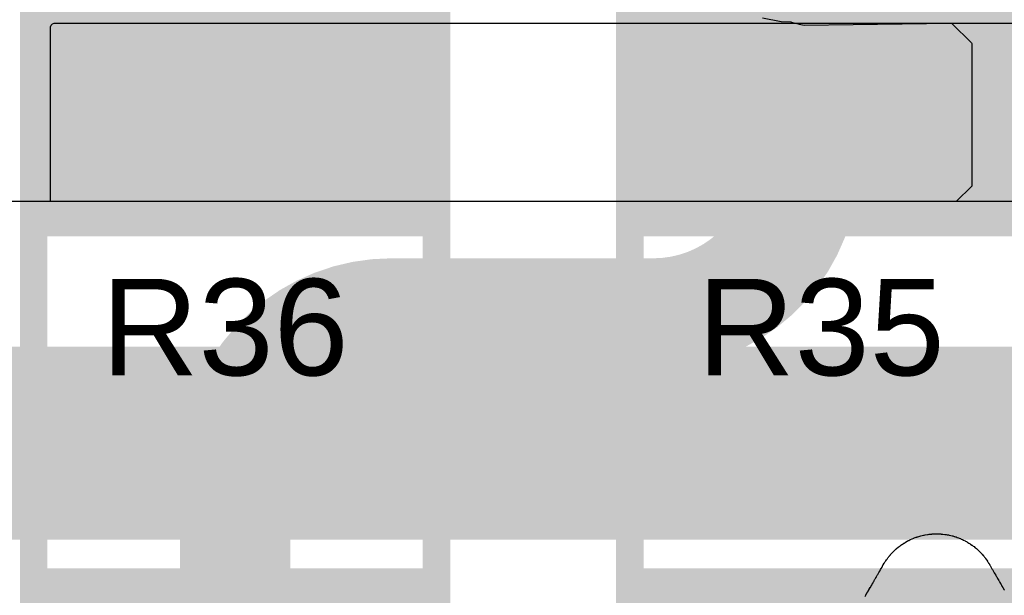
# Model space of a CAD drawing. Header units: inches. Extents: x 0 to 11.2, y -0.2 to 5.5.
# Tile 42 of 57: x 1.984 to 2.341, y 1.563 to 1.772. Entities that reach past the tile are written whole.
import ezdxf

# ---------------------------------------------------------------- set-up
doc = ezdxf.new("R2010")
doc.units = ezdxf.units.IN
doc.header["$MEASUREMENT"] = 0
for name, color, linetype in [('Bottom Layer', 5, 'Continuous'), ('Bottom Overlay', 54, 'Continuous'), ('Bottom Paste', 16, 'Continuous'), ('Bottom Solder', 6, 'Continuous'), ('Top Layer', 1, 'Continuous'), ('Top Overlay', 2, 'Continuous'), ('Top Paste', 8, 'Continuous'), ('Top Solder', 216, 'Continuous')]:
    doc.layers.add(name, color=color, linetype=linetype)
doc.styles.add('Arial', font='txt', dxfattribs={"height": 0.2})

# ---------------------------------------------------------------- blocks, each defined once
blk = doc.blocks.new('RES_2512_18')
at = {"layer": 'Top Layer'}
for points in [[(-0.15945, 0.06693), (-0.09646, 0.06693), (-0.09646, -0.06693), (-0.15945, -0.06693)], [(0.09646, 0.06693), (0.15945, 0.06693), (0.15945, -0.06693), (0.09646, -0.06693)]]:
    blk.add_hatch(color=1, dxfattribs=at).paths.add_polyline_path(points)
at = {"layer": 'Top Paste'}
for points in [[(-0.15945, 0.06693), (-0.09646, 0.06693), (-0.09646, -0.06693), (-0.15945, -0.06693)], [(0.09646, 0.06693), (0.15945, 0.06693), (0.15945, -0.06693), (0.09646, -0.06693)]]:
    blk.add_hatch(color=8, dxfattribs=at).paths.add_polyline_path(points)
at = {"layer": 'Top Solder'}
for points in [[(-0.16345, 0.07093), (-0.09246, 0.07093), (-0.09246, -0.07093), (-0.16345, -0.07093)], [(0.09246, 0.07093), (0.16345, 0.07093), (0.16345, -0.07093), (0.09246, -0.07093)]]:
    blk.add_hatch(color=216, dxfattribs=at).paths.add_polyline_path(points)
at = {"layer": 'Top Overlay', "const_width": 0.01}
for points in [[(-0.167, 0.073), (0.16679, 0.073)], [(-0.167, 0.073), (-0.167, -0.073)], [(0.16679, 0.073), (0.16679, -0.073)], [(-0.167, -0.073), (0.16679, -0.073)]]:
    blk.add_lwpolyline(points, dxfattribs=at)
at = {"layer": 'Top Overlay', "const_width": 0.005}
for points in [[(-0.1695, 0.073, 1), (-0.1645, 0.073, 1)], [(-0.1695, 0.073, 1), (-0.1645, 0.073, 1)], [(0.16429, 0.073, 1), (0.16929, 0.073, 1)], [(0.16429, 0.073, 1), (0.16929, 0.073, 1)], [(-0.1695, -0.073, 1), (-0.1645, -0.073, 1)], [(-0.1695, -0.073, 1), (-0.1645, -0.073, 1)], [(0.16429, -0.073, 1), (0.16929, -0.073, 1)], [(0.16429, -0.073, 1), (0.16929, -0.073, 1)]]:
    blk.add_lwpolyline(points, format="xyb", close=True, dxfattribs=at)
blk = doc.blocks.new('RES_2512_19')
at = {"layer": 'Top Layer'}
for points in [[(-0.15945, 0.06693), (-0.09646, 0.06693), (-0.09646, -0.06693), (-0.15945, -0.06693)], [(0.09646, 0.06693), (0.15945, 0.06693), (0.15945, -0.06693), (0.09646, -0.06693)]]:
    blk.add_hatch(color=1, dxfattribs=at).paths.add_polyline_path(points)
at = {"layer": 'Top Paste'}
for points in [[(-0.15945, 0.06693), (-0.09646, 0.06693), (-0.09646, -0.06693), (-0.15945, -0.06693)], [(0.09646, 0.06693), (0.15945, 0.06693), (0.15945, -0.06693), (0.09646, -0.06693)]]:
    blk.add_hatch(color=8, dxfattribs=at).paths.add_polyline_path(points)
at = {"layer": 'Top Solder'}
for points in [[(-0.16345, 0.07093), (-0.09246, 0.07093), (-0.09246, -0.07093), (-0.16345, -0.07093)], [(0.09246, 0.07093), (0.16345, 0.07093), (0.16345, -0.07093), (0.09246, -0.07093)]]:
    blk.add_hatch(color=216, dxfattribs=at).paths.add_polyline_path(points)
at = {"layer": 'Top Overlay', "const_width": 0.01}
for points in [[(-0.167, 0.073), (0.16679, 0.073)], [(-0.167, 0.073), (-0.167, -0.073)], [(0.16679, 0.073), (0.16679, -0.073)], [(-0.167, -0.073), (0.16679, -0.073)]]:
    blk.add_lwpolyline(points, dxfattribs=at)
at = {"layer": 'Top Overlay', "const_width": 0.005}
for points in [[(-0.1695, 0.073, 1), (-0.1645, 0.073, 1)], [(-0.1695, 0.073, 1), (-0.1645, 0.073, 1)], [(0.16429, 0.073, 1), (0.16929, 0.073, 1)], [(0.16429, 0.073, 1), (0.16929, 0.073, 1)], [(-0.1695, -0.073, 1), (-0.1645, -0.073, 1)], [(-0.1695, -0.073, 1), (-0.1645, -0.073, 1)], [(0.16429, -0.073, 1), (0.16929, -0.073, 1)], [(0.16429, -0.073, 1), (0.16929, -0.073, 1)]]:
    blk.add_lwpolyline(points, format="xyb", close=True, dxfattribs=at)
blk = doc.blocks.new('RES_2512_B_22')
at = {"layer": 'Bottom Layer'}
for points in [[(-0.15945, 0.06693), (-0.09646, 0.06693), (-0.09646, -0.06693), (-0.15945, -0.06693)], [(0.09646, 0.06693), (0.15945, 0.06693), (0.15945, -0.06693), (0.09646, -0.06693)]]:
    blk.add_hatch(color=5, dxfattribs=at).paths.add_polyline_path(points)
at = {"layer": 'Bottom Paste'}
for points in [[(-0.15945, 0.06693), (-0.09646, 0.06693), (-0.09646, -0.06693), (-0.15945, -0.06693)], [(0.09646, 0.06693), (0.15945, 0.06693), (0.15945, -0.06693), (0.09646, -0.06693)]]:
    blk.add_hatch(color=16, dxfattribs=at).paths.add_polyline_path(points)
at = {"layer": 'Bottom Solder'}
for points in [[(-0.16345, 0.07093), (-0.09246, 0.07093), (-0.09246, -0.07093), (-0.16345, -0.07093)], [(0.09246, 0.07093), (0.16345, 0.07093), (0.16345, -0.07093), (0.09246, -0.07093)]]:
    blk.add_hatch(color=6, dxfattribs=at).paths.add_polyline_path(points)
at = {"layer": 'Bottom Overlay', "const_width": 0.01}
for points in [[(-0.167, 0.073), (0.16679, 0.073)], [(-0.167, 0.073), (-0.167, -0.073)], [(0.16679, 0.073), (0.16679, -0.073)], [(-0.167, -0.073), (0.16679, -0.073)]]:
    blk.add_lwpolyline(points, dxfattribs=at)
at = {"layer": 'Bottom Overlay', "const_width": 0.005}
for points in [[(-0.1695, 0.073, 1), (-0.1645, 0.073, 1)], [(-0.1695, 0.073, 1), (-0.1645, 0.073, 1)], [(0.16429, 0.073, 1), (0.16929, 0.073, 1)], [(0.16429, 0.073, 1), (0.16929, 0.073, 1)], [(-0.1695, -0.073, 1), (-0.1645, -0.073, 1)], [(-0.1695, -0.073, 1), (-0.1645, -0.073, 1)], [(0.16429, -0.073, 1), (0.16929, -0.073, 1)], [(0.16429, -0.073, 1), (0.16929, -0.073, 1)]]:
    blk.add_lwpolyline(points, format="xyb", close=True, dxfattribs=at)
blk = doc.blocks.new('RES_2512_B_23')
at = {"layer": 'Bottom Layer'}
for points in [[(-0.15945, 0.06693), (-0.09646, 0.06693), (-0.09646, -0.06693), (-0.15945, -0.06693)], [(0.09646, 0.06693), (0.15945, 0.06693), (0.15945, -0.06693), (0.09646, -0.06693)]]:
    blk.add_hatch(color=5, dxfattribs=at).paths.add_polyline_path(points)
at = {"layer": 'Bottom Paste'}
for points in [[(-0.15945, 0.06693), (-0.09646, 0.06693), (-0.09646, -0.06693), (-0.15945, -0.06693)], [(0.09646, 0.06693), (0.15945, 0.06693), (0.15945, -0.06693), (0.09646, -0.06693)]]:
    blk.add_hatch(color=16, dxfattribs=at).paths.add_polyline_path(points)
at = {"layer": 'Bottom Solder'}
for points in [[(-0.16345, 0.07093), (-0.09246, 0.07093), (-0.09246, -0.07093), (-0.16345, -0.07093)], [(0.09246, 0.07093), (0.16345, 0.07093), (0.16345, -0.07093), (0.09246, -0.07093)]]:
    blk.add_hatch(color=6, dxfattribs=at).paths.add_polyline_path(points)
at = {"layer": 'Bottom Overlay', "const_width": 0.01}
for points in [[(-0.167, 0.073), (-0.167, -0.073)], [(-0.167, 0.073), (0.16679, 0.073)], [(0.16679, 0.073), (0.16679, -0.073)], [(-0.167, -0.073), (0.16679, -0.073)]]:
    blk.add_lwpolyline(points, dxfattribs=at)
at = {"layer": 'Bottom Overlay', "const_width": 0.005}
for points in [[(-0.1695, 0.073, 1), (-0.1645, 0.073, 1)], [(-0.1695, 0.073, 1), (-0.1645, 0.073, 1)], [(0.16429, 0.073, 1), (0.16929, 0.073, 1)], [(0.16429, 0.073, 1), (0.16929, 0.073, 1)], [(-0.1695, -0.073, 1), (-0.1645, -0.073, 1)], [(-0.1695, -0.073, 1), (-0.1645, -0.073, 1)], [(0.16429, -0.073, 1), (0.16929, -0.073, 1)], [(0.16429, -0.073, 1), (0.16929, -0.073, 1)]]:
    blk.add_lwpolyline(points, format="xyb", close=True, dxfattribs=at)

msp = doc.modelspace()

# ---------------------------------------------------------------- linework, layer by layer
at = {"layer": 'Bottom Layer', "const_width": 0.04}
for points in [[(2.26816, 1.71991), (2.26816, 1.79349)], [(2.11881, 1.66554), (2.21379, 1.66554)], [(2.06216, 1.53759), (2.06216, 1.60888)]]:
    msp.add_lwpolyline(points, dxfattribs=at)
for points in [[(2.26816, 1.71991, -0.414214), (2.21379, 1.66554)], [(2.06216, 1.60888, -0.414214), (2.11881, 1.66554)]]:
    msp.add_lwpolyline(points, format="xyb", dxfattribs=at)
at = {"layer": 'Bottom Layer', "const_width": 0.02}
for points in [[(2.25816, 1.71991, 1), (2.27816, 1.71991, 1)], [(2.25816, 1.71991, 1), (2.27816, 1.71991, 1)], [(2.10881, 1.66554, 1), (2.12881, 1.66554, 1)], [(2.10881, 1.66554, 1), (2.12881, 1.66554, 1)], [(2.20379, 1.66554, 1), (2.22379, 1.66554, 1)], [(2.20379, 1.66554, 1), (2.22379, 1.66554, 1)], [(2.05216, 1.60888, 1), (2.07216, 1.60888, 1)], [(2.05216, 1.60888, 1), (2.07216, 1.60888, 1)]]:
    msp.add_lwpolyline(points, format="xyb", close=True, dxfattribs=at)
at = {"layer": 'Top Layer'}
for p, q in [((1.99523, 1.76943), (1.9955, 1.77008)), ((1.9955, 1.77008), (1.996, 1.77058)), ((1.996, 1.77058), (1.99665, 1.77085)), ((1.99665, 1.77085), (1.99701, 1.77085)), ((1.99701, 1.77085), (1.99701, 1.77085)), ((1.99701, 1.77085), (2.498, 1.77085)), ((2.25325, 1.77278), (2.2601, 1.77142)), ((2.2601, 1.77142), (2.26359, 1.77124)), ((2.26359, 1.77124), (2.26418, 1.77107)), ((2.26418, 1.77107), (2.26536, 1.77074)), ((2.26536, 1.77074), (2.26655, 1.77045)), ((2.26655, 1.77045), (2.26774, 1.77018)), ((2.26774, 1.77018), (2.26834, 1.77005)), ((2.26834, 1.77005), (2.32163, 1.77076)), ((2.32163, 1.77076), (2.32184, 1.77072)), ((2.32184, 1.77072), (2.32904, 1.7636)), ((1.99523, 1.70609), (1.99523, 1.76943)), ((2.32904, 1.7636), (2.32909, 1.76341)), ((2.32909, 1.76341), (2.32909, 1.71175)), ((2.32909, 1.71175), (2.32344, 1.70609)), ((2.32344, 1.70609), (1.49931, 1.70609)), ((2.83109, 1.70609), (1.99523, 1.70609))]:
    msp.add_line(p, q, dxfattribs=at)
at = {"layer": 'Top Layer', "const_width": 0.07}
msp.add_lwpolyline([(1.44717, 1.61855), (2.89588, 1.61855)], dxfattribs=at)
at = {"layer": 'Top Overlay'}
for p, q in [((2.3083, 1.58414), (2.30858, 1.58425)), ((2.30858, 1.58425), (2.30894, 1.58438)), ((2.30894, 1.58438), (2.30916, 1.58447)), ((2.30916, 1.58447), (2.30934, 1.58452)), ((2.30934, 1.58452), (2.30958, 1.58458)), ((2.30958, 1.58458), (2.30993, 1.58467)), ((2.30993, 1.58467), (2.31033, 1.58485)), ((2.31033, 1.58485), (2.31069, 1.58494)), ((2.31069, 1.58494), (2.31111, 1.585)), ((2.31111, 1.585), (2.31164, 1.58514)), ((2.31164, 1.58514), (2.31188, 1.5852)), ((2.31188, 1.5852), (2.31224, 1.58529)), ((2.31224, 1.58529), (2.3131, 1.5854)), ((2.3131, 1.5854), (2.31332, 1.58545)), ((2.31332, 1.58545), (2.31372, 1.58549)), ((2.31372, 1.58549), (2.31467, 1.58556)), ((2.31467, 1.58556), (2.3148, 1.5856)), ((2.3148, 1.5856), (2.31551, 1.58565)), ((2.31551, 1.58565), (2.31795, 1.5856)), ((2.31795, 1.5856), (2.31808, 1.58556)), ((2.31808, 1.58556), (2.31866, 1.58551)), ((2.31866, 1.58551), (2.31934, 1.58545)), ((2.31934, 1.58545), (2.31956, 1.5854)), ((2.31956, 1.5854), (2.31983, 1.58536)), ((2.31983, 1.58536), (2.32023, 1.58531)), ((2.32023, 1.58531), (2.32071, 1.58523)), ((2.32071, 1.58523), (2.32096, 1.58516)), ((2.32096, 1.58516), (2.32149, 1.58503)), ((2.32149, 1.58503), (2.32202, 1.58494)), ((2.32202, 1.58494), (2.3222, 1.58489)), ((2.3222, 1.58489), (2.32249, 1.58478)), ((2.32249, 1.58478), (2.32271, 1.58469)), ((2.32271, 1.58469), (2.32291, 1.58463)), ((2.32291, 1.58463), (2.32319, 1.58456)), ((2.32319, 1.58456), (2.32344, 1.5845)), ((2.32344, 1.5845), (2.32388, 1.58432)), ((2.32388, 1.58432), (2.3243, 1.58416)), ((2.30232, 1.58064), (2.30241, 1.58073)), ((2.30241, 1.58073), (2.3025, 1.58078)), ((2.3025, 1.58078), (2.30276, 1.58104)), ((2.30276, 1.58104), (2.30285, 1.58109)), ((2.30285, 1.58109), (2.30316, 1.58131)), ((2.30316, 1.58131), (2.30329, 1.58144)), ((2.30329, 1.58144), (2.30338, 1.58148)), ((2.30338, 1.58148), (2.3038, 1.58177)), ((2.3038, 1.58177), (2.304, 1.58193)), ((2.304, 1.58193), (2.3044, 1.58215)), ((2.3044, 1.58215), (2.30449, 1.58224)), ((2.30449, 1.58224), (2.30458, 1.58228)), ((2.30458, 1.58228), (2.30498, 1.5825)), ((2.30498, 1.5825), (2.30542, 1.58281)), ((2.30542, 1.58281), (2.3056, 1.58286)), ((2.3056, 1.58286), (2.30568, 1.58295)), ((2.30568, 1.58295), (2.30577, 1.58299)), ((2.30577, 1.58299), (2.30604, 1.58317)), ((2.30604, 1.58317), (2.30628, 1.58323)), ((2.30628, 1.58323), (2.30673, 1.5835)), ((2.30673, 1.5835), (2.30697, 1.58361)), ((2.30697, 1.58361), (2.30752, 1.58381)), ((2.30752, 1.58381), (2.30808, 1.58405)), ((2.30808, 1.58405), (2.3083, 1.58414)), ((2.3243, 1.58416), (2.32452, 1.58407)), ((2.32452, 1.58407), (2.32501, 1.5839)), ((2.32501, 1.5839), (2.3253, 1.58374)), ((2.3253, 1.58374), (2.32572, 1.58359)), ((2.32572, 1.58359), (2.32616, 1.58332)), ((2.32616, 1.58332), (2.32674, 1.5831)), ((2.32674, 1.5831), (2.3268, 1.58303)), ((2.3268, 1.58303), (2.32689, 1.58299)), ((2.32689, 1.58299), (2.32716, 1.58281)), ((2.32716, 1.58281), (2.32733, 1.58277)), ((2.32733, 1.58277), (2.32742, 1.58268)), ((2.32742, 1.58268), (2.32751, 1.58264)), ((2.32751, 1.58264), (2.3276, 1.58255)), ((2.3276, 1.58255), (2.32769, 1.5825)), ((2.32769, 1.5825), (2.32809, 1.58228)), ((2.32809, 1.58228), (2.32853, 1.58197)), ((2.32853, 1.58197), (2.32862, 1.58193)), ((2.32862, 1.58193), (2.32919, 1.58153)), ((2.32919, 1.58153), (2.32928, 1.58148)), ((2.32928, 1.58148), (2.32952, 1.58129)), ((2.32952, 1.58129), (2.32964, 1.58117)), ((2.32964, 1.58117), (2.32995, 1.581)), ((2.32995, 1.581), (2.33021, 1.58073)), ((2.33021, 1.58073), (2.3303, 1.58069)), ((2.3303, 1.58069), (2.33039, 1.5806)), ((2.29884, 1.57704), (2.29889, 1.57712)), ((2.29889, 1.57712), (2.29909, 1.57737)), ((2.29909, 1.57737), (2.29924, 1.57752)), ((2.29924, 1.57752), (2.29929, 1.57761)), ((2.29929, 1.57761), (2.29938, 1.5777)), ((2.29938, 1.5777), (2.29942, 1.57779)), ((2.29942, 1.57779), (2.29964, 1.57801)), ((2.29964, 1.57801), (2.29969, 1.5781)), ((2.29969, 1.5781), (2.29977, 1.57819)), ((2.29977, 1.57819), (2.29982, 1.57828)), ((2.29982, 1.57828), (2.30017, 1.57863)), ((2.30017, 1.57863), (2.30022, 1.57872)), ((2.30022, 1.57872), (2.30095, 1.57945)), ((2.30095, 1.57945), (2.30104, 1.57949)), ((2.30104, 1.57949), (2.30174, 1.5802)), ((2.30174, 1.5802), (2.30183, 1.58025)), ((2.30183, 1.58025), (2.30192, 1.58033)), ((2.30192, 1.58033), (2.30201, 1.58038)), ((2.30201, 1.58038), (2.30223, 1.5806)), ((2.30223, 1.5806), (2.30232, 1.58064)), ((2.33039, 1.5806), (2.33048, 1.58055)), ((2.33048, 1.58055), (2.3307, 1.58033)), ((2.3307, 1.58033), (2.33079, 1.58029)), ((2.33079, 1.58029), (2.33103, 1.58009)), ((2.33103, 1.58009), (2.33167, 1.57945)), ((2.33167, 1.57945), (2.33176, 1.5794)), ((2.33176, 1.5794), (2.33249, 1.57867)), ((2.33249, 1.57867), (2.33254, 1.57858)), ((2.33254, 1.57858), (2.33289, 1.57823)), ((2.33289, 1.57823), (2.33293, 1.57814)), ((2.33293, 1.57814), (2.33302, 1.57805)), ((2.33302, 1.57805), (2.33307, 1.57797)), ((2.33307, 1.57797), (2.33333, 1.5777)), ((2.33333, 1.5777), (2.33338, 1.57761)), ((2.33338, 1.57761), (2.33358, 1.57737)), ((2.33358, 1.57737), (2.33373, 1.57721)), ((2.33373, 1.57721), (2.33377, 1.57712)), ((2.33377, 1.57712), (2.33397, 1.57688)), ((2.29628, 1.57301), (2.29659, 1.57358)), ((2.29659, 1.57358), (2.29694, 1.57425)), ((2.29694, 1.57425), (2.29703, 1.57433)), ((2.29703, 1.57433), (2.29707, 1.57442)), ((2.29707, 1.57442), (2.29738, 1.575)), ((2.29738, 1.575), (2.29747, 1.57509)), ((2.29747, 1.57509), (2.29752, 1.57518)), ((2.29752, 1.57518), (2.29774, 1.57557)), ((2.29774, 1.57557), (2.29787, 1.57571)), ((2.29787, 1.57571), (2.29792, 1.5758)), ((2.29792, 1.5758), (2.298, 1.57588)), ((2.298, 1.57588), (2.29818, 1.57619)), ((2.29818, 1.57619), (2.29836, 1.57637)), ((2.29836, 1.57637), (2.2984, 1.57646)), ((2.2984, 1.57646), (2.29869, 1.57688)), ((2.29869, 1.57688), (2.29884, 1.57704)), ((2.33397, 1.57688), (2.33408, 1.57677)), ((2.33408, 1.57677), (2.33413, 1.57668)), ((2.33413, 1.57668), (2.33442, 1.57626)), ((2.33442, 1.57626), (2.33453, 1.57615)), ((2.33453, 1.57615), (2.33457, 1.57606)), ((2.33457, 1.57606), (2.33479, 1.57575)), ((2.33479, 1.57575), (2.33484, 1.57566)), ((2.33484, 1.57566), (2.33497, 1.57553)), ((2.33497, 1.57553), (2.33524, 1.57504)), ((2.33524, 1.57504), (2.33532, 1.57495)), ((2.33532, 1.57495), (2.33537, 1.57487)), ((2.33537, 1.57487), (2.33568, 1.57429)), ((2.33568, 1.57429), (2.33577, 1.5742)), ((2.33577, 1.5742), (2.33617, 1.57345)), ((2.29442, 1.56986), (2.29464, 1.57017)), ((2.29464, 1.57017), (2.29475, 1.57046)), ((2.29475, 1.57046), (2.29486, 1.57062)), ((2.29486, 1.57062), (2.29504, 1.57088)), ((2.29504, 1.57088), (2.2953, 1.57137)), ((2.2953, 1.57137), (2.29548, 1.57163)), ((2.29548, 1.57163), (2.29575, 1.57212)), ((2.29575, 1.57212), (2.29606, 1.5727)), ((2.29606, 1.5727), (2.29628, 1.57301)), ((2.33617, 1.57345), (2.33643, 1.57296)), ((2.33643, 1.57296), (2.33665, 1.57265)), ((2.33665, 1.57265), (2.33727, 1.5715)), ((2.33727, 1.5715), (2.33749, 1.57119)), ((2.33749, 1.57119), (2.3378, 1.57062)), ((2.3378, 1.57062), (2.33789, 1.57053)), ((2.33789, 1.57053), (2.33798, 1.57031)), ((2.33798, 1.57031), (2.33816, 1.57)), ((2.33816, 1.57), (2.33838, 1.56969)), ((2.29238, 1.56623), (2.29278, 1.56699)), ((2.29278, 1.56699), (2.29287, 1.56707)), ((2.29287, 1.56707), (2.293, 1.56738)), ((2.293, 1.56738), (2.29305, 1.56747)), ((2.29305, 1.56747), (2.29336, 1.56792)), ((2.29336, 1.56792), (2.2934, 1.56809)), ((2.2934, 1.56809), (2.29358, 1.5684)), ((2.29358, 1.5684), (2.29371, 1.56854)), ((2.29371, 1.56854), (2.2938, 1.56876)), ((2.2938, 1.56876), (2.29402, 1.56916)), ((2.29402, 1.56916), (2.2942, 1.56942)), ((2.2942, 1.56942), (2.29431, 1.56971)), ((2.29431, 1.56971), (2.29437, 1.56978)), ((2.29437, 1.56978), (2.29442, 1.56986)), ((2.33838, 1.56969), (2.33849, 1.5694)), ((2.33849, 1.5694), (2.33867, 1.56913)), ((2.33867, 1.56913), (2.33873, 1.56907)), ((2.33873, 1.56907), (2.33887, 1.56876)), ((2.33887, 1.56876), (2.33904, 1.56845)), ((2.33904, 1.56845), (2.33913, 1.56836)), ((2.33913, 1.56836), (2.33931, 1.56796)), ((2.33931, 1.56796), (2.33949, 1.56765)), ((2.33949, 1.56765), (2.33957, 1.56756)), ((2.33957, 1.56756), (2.33962, 1.56747)), ((2.33962, 1.56747), (2.33988, 1.56699)), ((2.33988, 1.56699), (2.34006, 1.56672)), ((2.34006, 1.56672), (2.34037, 1.56614)), ((2.29043, 1.56291), (2.2907, 1.5634)), ((2.2907, 1.5634), (2.29101, 1.56398)), ((2.29101, 1.56398), (2.2911, 1.56406)), ((2.2911, 1.56406), (2.29114, 1.56415)), ((2.29114, 1.56415), (2.29141, 1.56464)), ((2.29141, 1.56464), (2.2915, 1.56473)), ((2.2915, 1.56473), (2.29154, 1.56482)), ((2.29154, 1.56482), (2.29189, 1.56548)), ((2.29189, 1.56548), (2.29198, 1.56557)), ((2.29198, 1.56557), (2.29229, 1.56614)), ((2.29229, 1.56614), (2.29238, 1.56623)), ((2.34037, 1.56614), (2.34046, 1.56606)), ((2.34046, 1.56606), (2.34077, 1.56548)), ((2.34077, 1.56548), (2.34095, 1.56522))]:
    msp.add_line(p, q, dxfattribs=at)

# ---------------------------------------------------------------- block references
at = {"rotation": 90}
for name, p in [('RES_2512_18', (2.06216, 1.86553)), ('RES_2512_19', (2.27816, 1.86554)), ('RES_2512_B_22', (2.06216, 1.66554)), ('RES_2512_B_23', (2.27816, 1.66554))]:
    msp.add_blockref(name, p, dxfattribs=at)

# ---------------------------------------------------------------- texts
at = {"layer": 'Top Overlay', "style": 'Arial'}
for s, p in [('R36', (2.01362, 1.64309)), ('R35', (2.22962, 1.64309))]:
    msp.add_text(s, height=0.035, dxfattribs=at).set_placement(p)

doc.saveas('drawing.dxf')
